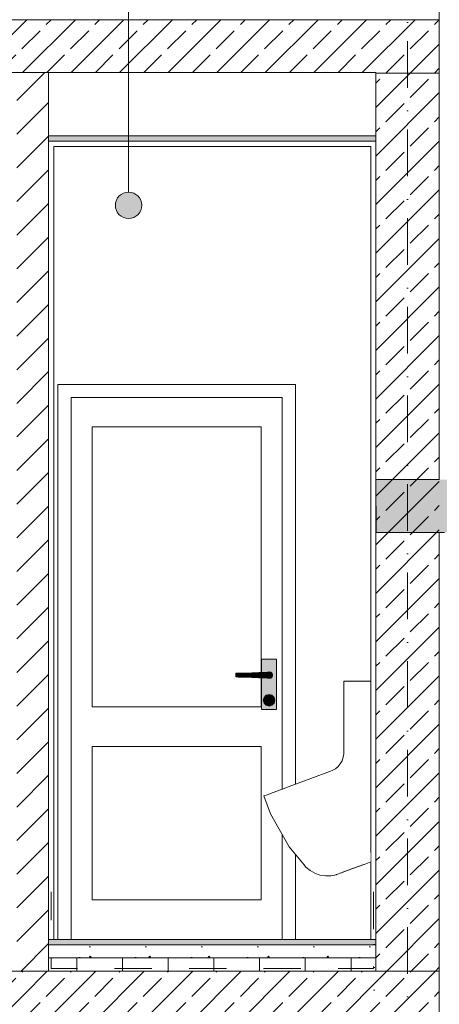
# Model space of a CAD drawing. Header units: millimetres. Extents: x -101298 to -58298, y 45839 to 66839.
# Tile 11 of 124: x -88118 to -86528, y 53424 to 57149. Entities that reach past the tile are written whole.
import ezdxf

# ---------------------------------------------------------------- set-up
doc = ezdxf.new("R2010")
doc.units = ezdxf.units.MM
doc.header["$MEASUREMENT"] = 0
for name, pattern in [('Kropki i Kreski', [335.138881, 176.388884, -88.194442, 0, -70.555556]), ('Przerywana', [282.222223, 141.111112, -141.111112]), ('Wipeout_Contour', [1000, 0, -1000])]:
    doc.linetypes.add(name, pattern=pattern)
for name, color, linetype, lineweight in [('Nowe_Konstrukcja - Stropy_Nr_pióra__21', 7, 'Continuous', 20), ('Nowe_Konstrukcja - Stropy_Nr_pióra__3', 7, 'Continuous', 13), ('Nowe_Konstrukcja - Ściany zew_Nr_pióra__106', 252, 'Continuous', 13), ('Nowe_Konstrukcja - Ściany zew_Nr_pióra__18', 9, 'Continuous', 15), ('Nowe_Konstrukcja - Ściany zew_Nr_pióra__19', 255, 'Continuous', 0), ('Nowe_Konstrukcja - Ściany zew_Nr_pióra__21', 7, 'Continuous', 20), ('Nowe_Konstrukcja - Ściany zew_Nr_pióra__3', 7, 'Continuous', 13), ('Nowe_Osie_Nr_pióra__4', 8, 'Continuous', 13), ('Nowe_Wnętrze - Umeblowanie_Nr_pióra__106', 252, 'Continuous', 13), ('Nowe_Wnętrze - Umeblowanie_Nr_pióra__18', 9, 'Continuous', 15), ('Nowe_Wnętrze - Umeblowanie_Nr_pióra__3', 7, 'Continuous', 13), ('Nowe_zagospodarowanie_Nr_pióra__21', 7, 'Continuous', 20)]:
    doc.layers.add(name, color=color, linetype=linetype, lineweight=lineweight)
for name, color, linetype, lineweight, true_color in [('Nowe_Konstrukcja - Stropy_Nr_pióra__23', 7, 'Continuous', 13, 0x858585), ('Nowe_Konstrukcja - Stropy_Nr_pióra__81', 7, 'Continuous', 13, 0x6a6a6a), ('Nowe_Konstrukcja - Ściany zew_Nr_pióra__102', 7, 'Continuous', 13, 0x3e3e3e), ('Nowe_Konstrukcja - Ściany zew_Nr_pióra__142', 7, 'Continuous', 0, 0xe8e8e8), ('Nowe_Konstrukcja - Ściany zew_Nr_pióra__23', 7, 'Continuous', 13, 0x858585), ('Nowe_Konstrukcja - Ściany zew_Nr_pióra__61', 7, 'Continuous', 18, 0x6a6a6a), ('Nowe_Konstrukcja - Ściany zew_Nr_pióra__62', 7, 'Continuous', 18, 0xaaaaaa), ('Nowe_Wnętrze - Umeblowanie_Nr_pióra__142', 7, 'Continuous', 0, 0xe8e8e8), ('Nowe_Wnętrze - Umeblowanie_Nr_pióra__62', 7, 'Continuous', 18, 0xaaaaaa), ('Nowe_Wnętrze - Umeblowanie_Nr_pióra__75', 7, 'Continuous', 13, 0xaaaaaa)]:
    doc.layers.add(name, color=color, linetype=linetype, lineweight=lineweight, true_color=true_color)
doc.layers.add('Nowe_Wnętrze - Umeblowanie', color=7, linetype='Continuous')
doc.layers.add('Nowe_zagospodarowanie', color=7, linetype='Continuous')
pattern_1 = [(45, (0, 0), (-91.92388, 91.92388), []), (45, (-45.96, 45.96), (-91.92388, 91.92388), [97.5, -32.5])]

# ---------------------------------------------------------------- blocks, each defined once
blk = doc.blocks.new('Polilinia_9_1', base_point=(-87705, 56447))
at = {"layer": 'Nowe_zagospodarowanie', "linetype": 'Continuous', "lineweight": 0, "true_color": 0x000000}
blk.add_hatch(color=18, dxfattribs=at).paths.add_polyline_path([(-87755, 56447), (-87751.2, 56427.8), (-87740.4, 56411.6), (-87724.2, 56400.8), (-87705, 56397), (-87685.9, 56400.8), (-87669.7, 56411.6), (-87658.8, 56427.8), (-87655, 56447), (-87658.8, 56466.1), (-87669.7, 56482.3), (-87685.9, 56493.2), (-87705, 56497), (-87724.2, 56493.2), (-87740.4, 56482.3), (-87751.2, 56466.1)])
at = {"layer": 'Nowe_zagospodarowanie_Nr_pióra__21', "color": 7, "linetype": 'Continuous', "lineweight": 20, "flags": 128}
blk.add_lwpolyline([(-87705, 56497), (-87705, 57430.2), (-88205, 57430.2), (-88205, 57680.2), (-88205, 57730.2), (-87705, 57730.2), (-87705, 57430.2)], dxfattribs=at)
at = {"layer": 'Nowe_zagospodarowanie_Nr_pióra__21', "color": 7, "linetype": 'Continuous', "lineweight": 20}
blk.add_circle((-87705, 56447), 50, dxfattribs=at)

msp = doc.modelspace()

# ---------------------------------------------------------------- hatches: boundary and pattern name
at = {"layer": 'Nowe_Konstrukcja - Stropy_Nr_pióra__23', "linetype": 'Continuous', "lineweight": 13, "true_color": 0x858585}
h = msp.add_hatch(dxfattribs=at)
h.set_pattern_fill('Beton_zbrojony_0001', color=252, style=0, pattern_type=2)
h.set_pattern_definition(pattern_1)
h.paths.add_polyline_path([(-96667.8, 56749.1), (-96427.8, 56749.1), (-96427.8, 56949.4), (-86767.8, 56949.4), (-86767.8, 56947.1), (-86527.8, 56947.1), (-86527.8, 57149.4), (-96667.8, 57149.4)])
at = {"layer": 'Nowe_Konstrukcja - Stropy_Nr_pióra__23', "linetype": 'Continuous', "lineweight": 0, "true_color": 0xe0e0e0}
for points in [[(-86767.4, 56709.4), (-88007.4, 56709.4), (-88007.4, 56689.4), (-86767.4, 56689.4)], [(-86767.8, 53669.4), (-88007.8, 53669.4), (-88007.8, 53649.4), (-86767.8, 53649.4)]]:
    msp.add_hatch(color=254, dxfattribs=at).paths.add_polyline_path(points)
at = {"layer": 'Nowe_Konstrukcja - Stropy_Nr_pióra__23', "linetype": 'Continuous', "lineweight": 13, "true_color": 0x858585}
h = msp.add_hatch(dxfattribs=at)
h.set_pattern_fill('Beton_zbrojony_0001', color=252, style=0, pattern_type=2)
h.set_pattern_definition(pattern_1)
h.paths.add_polyline_path([(-86768.2, 55409.2), (-86767.6, 55209.4), (-86527.8, 55209.4), (-86507.8, 55209.4), (-86487.3, 55209.4), (-85251.4, 55209.4), (-82737.9, 53740.5), (-82677.3, 53705), (-82619.3, 53671.2), (-82618.7, 53670.8), (-82617.4, 53670), (-82616, 53669.2), (-82615.4, 53668.9), (-82551.2, 53631.4), (-82397.3, 53541.4), (-82271.2, 53467.7), (-82117.3, 53377.8), (-82110.8, 53374), (-82103, 53369.4), (-82095.9, 53369.4), (-82088.3, 53369.4), (-82088.3, 53349.4), (-70567.8, 53349.4), (-70567.8, 53149.5), (-70327.8, 53149.5), (-70327.8, 53549.4), (-70327.8, 54569.4), (-70567.8, 54569.4), (-70567.8, 53549.4), (-82088.3, 53549.4), (-82088.3, 53599.4), (-82088.3, 53649.4), (-82088.3, 53669.4), (-82117.3, 53669.4), (-82117.3, 53773), (-82222.2, 53773), (-82397.3, 53773), (-82397.3, 53936.7), (-82677.3, 53936.7), (-82677.3, 53996.7), (-82677.3, 54100.3), (-82957.3, 54100.3), (-82957.3, 54264), (-83237.3, 54264), (-83237.3, 54324), (-83237.3, 54427.6), (-83517.3, 54427.6), (-83517.3, 54487.6), (-83517.3, 54591.2), (-83797.3, 54591.2), (-83797.3, 54651.2), (-83797.3, 54754.9), (-84077.3, 54754.9), (-84077.3, 54814.9), (-84077.3, 54918.5), (-84357.3, 54918.5), (-84357.3, 54978.5), (-84357.3, 55082.1), (-84637.3, 55082.1), (-84637.3, 55142.1), (-84637.3, 55245.8), (-84917.3, 55245.8), (-84917.3, 55305.8), (-84917.3, 55409.4), (-84999.7, 55409.4), (-86507.8, 55409.4), (-86527.4, 55409.4)])
h = msp.add_hatch(dxfattribs=at)
h.set_pattern_fill('Beton_lekki_0001', color=252, style=0, pattern_type=2)
h.set_pattern_definition([(0, (0, 0), (0, 389.7114), [24.375, -200.625]), (0, (112.5, 194.86), (0, 389.7114), [24.375, -200.625]), (60, (0, 0), (-337.5, 194.8557), [24.375, -200.625]), (60, (225, 0), (-337.5, 194.8557), [24.375, -200.625]), (120, (24.37, 0), (337.5, 194.8557), [24.375, -200.625]), (120, (249.38, 0), (337.5, 194.8557), [24.375, -200.625]), (0, (0, 37.5), (0, 75), [0, -75, 0, -112.5]), (45, (37.5, 37.5), (-53.03301, 53.03301), [0, -56.25, 0, -93.75])])
h.paths.add_polyline_path([(-86767.8, 53649.4), (-88007.8, 53649.4), (-88007.8, 53599.4), (-86767.8, 53599.4)])
h = msp.add_hatch(dxfattribs=at)
h.set_pattern_fill('Styropian_0001', color=252, style=0, pattern_type=2)
h.set_pattern_definition([(90, (0, 0), (-173.20508, 0), [100, -200]), (90, (-86.6, 150), (-173.20508, 0), [100, -200]), (150, (-4e-14, 100), (86.60254, 150), [100, -200]), (150, (-173.2, 100), (86.60254, 150), [100, -200]), (210, (0, 0), (-86.60254, 150), [100, -200]), (210, (-173.2, -7e-14), (-86.60254, 150), [100, -200])])
h.paths.add_polyline_path([(-86767.8, 53599.4), (-88007.8, 53599.4), (-88007.8, 53549.4), (-86767.8, 53549.4)])
h = msp.add_hatch(dxfattribs=at)
h.set_pattern_fill('Beton_zbrojony_0001', color=252, style=0, pattern_type=2)
h.set_pattern_definition(pattern_1)
h.paths.add_polyline_path([(-96667.8, 53299.4), (-96427.8, 53299.4), (-96427.8, 53349.4), (-86767.8, 53349.4), (-86527.8, 53349.4), (-86527.8, 53549.4), (-96667.8, 53549.4), (-96667.8, 53349.4)])
at = {"layer": 'Nowe_Konstrukcja - Ściany zew_Nr_pióra__102', "linetype": 'Continuous', "lineweight": 13, "true_color": 0x3e3e3e}
for points in [[(-87179.4, 54680.7), (-87180.6, 54679.4), (-87179.3, 54679.4), (-87178.9, 54679.8)], [(-87179.3, 54659.4), (-87180.6, 54659.4), (-87179.4, 54658.1), (-87178.9, 54659)], [(-87172.9, 54657.4), (-87178.9, 54659), (-87179.4, 54658.1), (-87172.9, 54656.4)], [(-87166.9, 54659), (-87172.9, 54657.4), (-87172.9, 54656.4), (-87166.4, 54658.1)], [(-87162.5, 54663.4), (-87166.9, 54659), (-87166.4, 54658.1), (-87161.6, 54662.9)], [(-87179.9, 54583.4), (-87179, 54586.9), (-87179.8, 54587.4), (-87180.9, 54583.4)], [(-87179, 54579.9), (-87179.9, 54583.4), (-87180.9, 54583.4), (-87179.8, 54579.4)], [(-87176.4, 54577.3), (-87179, 54579.9), (-87179.8, 54579.4), (-87176.9, 54576.5)], [(-87166.8, 54579.9), (-87169.4, 54577.3), (-87168.9, 54576.5), (-87166, 54579.4)], [(-87172.9, 54576.4), (-87176.4, 54577.3), (-87176.9, 54576.5), (-87172.9, 54575.4)], [(-87169.4, 54577.3), (-87172.9, 54576.4), (-87172.9, 54575.4), (-87168.9, 54576.5)]]:
    msp.add_hatch(color=250, dxfattribs=at).paths.add_polyline_path(points)
at = {"layer": 'Nowe_Konstrukcja - Ściany zew_Nr_pióra__106', "linetype": 'Continuous', "lineweight": 13}
for points in [[(-87169.4, 54589.5), (-87166.8, 54586.9), (-87166, 54587.4), (-87168.9, 54590.3)], [(-87190.2, 54564.4), (-87192.9, 54574.4), (-87194.9, 54574.4), (-87191.9, 54563.4)], [(-87182.9, 54557.1), (-87190.2, 54564.4), (-87191.9, 54563.4), (-87183.9, 54555.3)], [(-87172.9, 54554.4), (-87182.9, 54557.1), (-87183.9, 54555.3), (-87172.9, 54552.4)], [(-87162.9, 54557.1), (-87172.9, 54554.4), (-87172.9, 54552.4), (-87161.9, 54555.3)]]:
    msp.add_hatch(color=252, dxfattribs=at).paths.add_polyline_path(points)
at = {"layer": 'Nowe_Konstrukcja - Ściany zew_Nr_pióra__142', "linetype": 'Continuous', "lineweight": 0, "true_color": 0xe8e8e8}
msp.add_hatch(color=254, dxfattribs=at).paths.add_polyline_path([(-87155.6, 54584.4), (-87152.9, 54574.4), (-87150.9, 54574.4), (-87153.8, 54585.4)])
at = {"layer": 'Nowe_Konstrukcja - Ściany zew_Nr_pióra__18', "linetype": 'Continuous', "lineweight": 15}
h = msp.add_hatch(color=9, dxfattribs=at)
h.paths.add_polyline_path([(-87201.4, 54539.4), (-87144.4, 54539.4), (-87144.4, 54729.4), (-87201.4, 54729.4), (-87201.4, 54679.3), (-87197.9, 54679.4), (-87180.6, 54679.4), (-87179.4, 54680.7), (-87172.9, 54682.4), (-87166.4, 54680.7), (-87161.6, 54675.9), (-87159.9, 54669.4), (-87161.6, 54662.9), (-87166.4, 54658.1), (-87172.9, 54656.4), (-87179.4, 54658.1), (-87180.6, 54659.4), (-87197.9, 54659.4), (-87201.4, 54659.5)])
h.paths.add_polyline_path([(-87191.9, 54563.4), (-87194.9, 54574.4), (-87191.9, 54585.4), (-87183.9, 54593.5), (-87172.9, 54596.4), (-87161.9, 54593.5), (-87153.8, 54585.4), (-87150.9, 54574.4), (-87153.8, 54563.4), (-87161.9, 54555.3), (-87172.9, 54552.4), (-87183.9, 54555.3)], flags=0)
for points in [[(-87238, 54678.2), (-87264.4, 54677.4), (-87264.4, 54661.4), (-87238, 54660.6)], [(-87211.3, 54679), (-87238, 54678.2), (-87238, 54660.6), (-87211.3, 54659.8)], [(-87197.9, 54679.4), (-87211.3, 54679), (-87211.3, 54659.8), (-87197.9, 54659.4)], [(-87172.9, 54659.4), (-87167.9, 54660.7), (-87164.2, 54664.4), (-87162.9, 54669.4), (-87164.2, 54674.4), (-87167.9, 54678.1), (-87172.9, 54679.4), (-87197.9, 54679.4), (-87197.9, 54659.4)], [(-87152.9, 54574.4), (-87155.6, 54564.4), (-87153.8, 54563.4), (-87150.9, 54574.4)]]:
    msp.add_hatch(color=9, dxfattribs=at).paths.add_polyline_path(points)
h = msp.add_hatch(color=9, dxfattribs=at)
h.paths.add_polyline_path([(-87192.9, 54574.4), (-87190.2, 54564.4), (-87182.9, 54557.1), (-87172.9, 54554.4), (-87162.9, 54557.1), (-87155.6, 54564.4), (-87152.9, 54574.4), (-87155.6, 54584.4), (-87162.9, 54591.7), (-87172.9, 54594.4), (-87182.9, 54591.7), (-87190.2, 54584.4)])
h.paths.add_polyline_path([(-87180.9, 54583.4), (-87179.8, 54587.4), (-87176.9, 54590.3), (-87172.9, 54591.4), (-87168.9, 54590.3), (-87166, 54587.4), (-87164.9, 54583.4), (-87166, 54579.4), (-87168.9, 54576.5), (-87172.9, 54575.4), (-87176.9, 54576.5), (-87179.8, 54579.4)], flags=0)
at = {"layer": 'Nowe_Konstrukcja - Ściany zew_Nr_pióra__19', "linetype": 'Continuous', "lineweight": 0}
for points in [[(-87172.9, 54594.4), (-87162.9, 54591.7), (-87161.9, 54593.5), (-87172.9, 54596.4)], [(-87162.9, 54591.7), (-87155.6, 54584.4), (-87153.8, 54585.4), (-87161.9, 54593.5)]]:
    msp.add_hatch(color=255, dxfattribs=at).paths.add_polyline_path(points)
at = {"layer": 'Nowe_Konstrukcja - Ściany zew_Nr_pióra__23', "linetype": 'Continuous', "lineweight": 13, "true_color": 0x858585}
h = msp.add_hatch(dxfattribs=at)
h.set_pattern_fill('Bloczki_ceramiczne_0001', color=252, style=0, pattern_type=2)
h.set_pattern_definition([(45, (0, 0), (-63.63961, 63.63961), [])])
h.paths.add_polyline_path([(-88007.8, 56949.4), (-88127.8, 56949.4), (-88127.8, 53549.3), (-88007.8, 53549.3)])
h = msp.add_hatch(dxfattribs=at)
h.set_pattern_fill('Beton_zbrojony_0001', color=252, style=0, pattern_type=2)
h.set_pattern_definition(pattern_1)
h.paths.add_polyline_path([(-86527.8, 56949.4), (-86767.8, 56949.4), (-86767.8, 53549.4), (-86527.8, 53549.4)])
for points in [[(-87172.9, 54681.4), (-87166.9, 54679.8), (-87166.4, 54680.7), (-87172.9, 54682.4)], [(-87166.9, 54679.8), (-87162.5, 54675.4), (-87161.6, 54675.9), (-87166.4, 54680.7)], [(-87172.9, 54590.4), (-87169.4, 54589.5), (-87168.9, 54590.3), (-87172.9, 54591.4)], [(-87155.6, 54564.4), (-87162.9, 54557.1), (-87161.9, 54555.3), (-87153.8, 54563.4)]]:
    msp.add_hatch(color=252, dxfattribs=at).paths.add_polyline_path(points)
h = msp.add_hatch(dxfattribs=at)
h.set_pattern_fill('Tynk_0001', color=252, style=0, pattern_type=2)
h.set_pattern_definition([(0, (0, 0), (0, 86.60254), [0, -50]), (0, (25, 43.3), (0, 86.60254), [0, -50])])
h.paths.add_polyline_path([(-86767.8, 53669.4), (-86787.8, 53669.4), (-86787.8, 50569.4), (-86767.8, 50569.4)])
at = {"layer": 'Nowe_Konstrukcja - Ściany zew_Nr_pióra__61', "linetype": 'Continuous', "lineweight": 18, "true_color": 0x6a6a6a}
for points in [[(-87178.9, 54679.8), (-87172.9, 54681.4), (-87172.9, 54682.4), (-87179.4, 54680.7)], [(-87179.3, 54659.4), (-87178.9, 54659), (-87172.9, 54657.4), (-87166.9, 54659), (-87162.5, 54663.4), (-87160.9, 54669.4), (-87162.5, 54675.4), (-87166.9, 54679.8), (-87172.9, 54681.4), (-87178.9, 54679.8), (-87179.3, 54679.4), (-87172.9, 54679.4), (-87167.9, 54678.1), (-87164.2, 54674.4), (-87162.9, 54669.4), (-87164.2, 54664.4), (-87167.9, 54660.7), (-87172.9, 54659.4)], [(-87160.9, 54669.4), (-87162.5, 54663.4), (-87161.6, 54662.9), (-87159.9, 54669.4)], [(-87179.9, 54583.4), (-87179, 54579.9), (-87176.4, 54577.3), (-87172.9, 54576.4), (-87169.4, 54577.3), (-87166.8, 54579.9), (-87165.9, 54583.4), (-87166.8, 54586.9), (-87169.4, 54589.5), (-87172.9, 54590.4), (-87176.4, 54589.5), (-87179, 54586.9)], [(-87179, 54586.9), (-87176.4, 54589.5), (-87176.9, 54590.3), (-87179.8, 54587.4)], [(-87165.9, 54583.4), (-87166.8, 54579.9), (-87166, 54579.4), (-87164.9, 54583.4)]]:
    msp.add_hatch(color=251, dxfattribs=at).paths.add_polyline_path(points)
at = {"layer": 'Nowe_Konstrukcja - Ściany zew_Nr_pióra__62', "linetype": 'Continuous', "lineweight": 18, "true_color": 0xaaaaaa}
for points in [[(-87290.3, 54676.7), (-87298.4, 54676.4), (-87298.4, 54662.4), (-87290.3, 54662.1)], [(-87264.4, 54677.4), (-87290.3, 54676.7), (-87290.3, 54662.1), (-87264.4, 54661.4)], [(-87190.2, 54584.4), (-87182.9, 54591.7), (-87183.9, 54593.5), (-87191.9, 54585.4)]]:
    msp.add_hatch(color=253, dxfattribs=at).paths.add_polyline_path(points)
at = {"layer": 'Nowe_Wnętrze - Umeblowanie_Nr_pióra__106', "linetype": 'Continuous', "lineweight": 13}
for points in [[(-87086.3, 54251.6), (-87125.7, 54237.1), (-87125.7, 54237), (-87086.3, 54251.5)], [(-87086.3, 54251.6), (-87086.3, 54251.5)], [(-87086.3, 54251.5), (-87062.6, 54185.6), (-87086.3, 54251.5)], [(-87157.9, 54225.2), (-87157.8, 54225.1), (-87125.7, 54237), (-87125.7, 54237.1)], [(-87062.6, 54185.6), (-87062, 54183.9), (-87007.3, 54058.6), (-87017.6, 54082.1), (-87062, 54183.9)], [(-86969.3, 53985.3), (-86965.8, 53978.6), (-86965.5, 53978), (-86965.8, 53978.6), (-86969.3, 53985.3)]]:
    msp.add_hatch(color=252, dxfattribs=at).paths.add_polyline_path(points)
at = {"layer": 'Nowe_Wnętrze - Umeblowanie_Nr_pióra__142', "linetype": 'Continuous', "lineweight": 0, "true_color": 0xe8e8e8}
msp.add_hatch(color=254, dxfattribs=at).paths.add_polyline_path([(-86787.8, 54646.2), (-86889.4, 54646.2), (-86889.4, 54643.8), (-86787.8, 54643.8)])
at = {"layer": 'Nowe_Wnętrze - Umeblowanie_Nr_pióra__18', "linetype": 'Continuous', "lineweight": 15}
for points in [[(-87014.4, 54278.2), (-87014.3, 54278.1), (-86939.4, 54305.8), (-86939.5, 54305.8)], [(-87180.6, 54216.8), (-87180.5, 54216.8), (-87157.8, 54225.1), (-87157.9, 54225.2)], [(-86950.6, 53953.7), (-86943.5, 53944.7)], [(-86863.6, 53937.9), (-86858.7, 53936.3), (-86812.9, 53953.2), (-86814, 53956.2)], [(-86787.8, 53965.9), (-86814, 53956.2), (-86812.9, 53953.2), (-86787.8, 53962.5)], [(-86943.5, 53944.7), (-86940.9, 53941.4), (-86938.5, 53939), (-86938.4, 53939), (-86940.9, 53941.4), (-86943.5, 53944.7)], [(-86911.2, 53920.3), (-86902.7, 53920), (-86858.7, 53936.3), (-86863.6, 53937.9)]]:
    msp.add_hatch(color=9, dxfattribs=at).paths.add_polyline_path(points)
at = {"layer": 'Nowe_Wnętrze - Umeblowanie_Nr_pióra__62', "linetype": 'Continuous', "lineweight": 18, "true_color": 0xaaaaaa}
for points in [[(-87086.3, 54251.6), (-87086.3, 54251.5), (-87014.3, 54278.1), (-87014.4, 54278.2)], [(-86965.5, 53978), (-86961.1, 53969.9), (-86957.9, 53964.9), (-86961.1, 53969.9)], [(-86957.9, 53964.9), (-86951.2, 53954.4), (-86950.6, 53953.7), (-86951.2, 53954.4), (-86957.9, 53964.9)]]:
    msp.add_hatch(color=253, dxfattribs=at).paths.add_polyline_path(points)

# ---------------------------------------------------------------- linework, layer by layer
at = {"layer": 'Nowe_Konstrukcja - Stropy_Nr_pióra__21', "color": 7, "linetype": 'Continuous', "lineweight": 20}
for p, q in [((-86527.8, 57149.4), (-86527.8, 57199.4)), ((-86527.8, 56949.4), (-86527.8, 57149.4)), ((-86527.8, 56809.4), (-86527.8, 56949.4)), ((-86527.8, 56789.4), (-86527.8, 56809.4)), ((-86527.8, 56769.4), (-86527.8, 56789.4)), ((-86527.8, 53649.4), (-86527.8, 53669.4)), ((-86527.8, 53599.4), (-86527.8, 53649.4)), ((-86527.8, 53549.4), (-86527.8, 53599.4)), ((-86527.8, 53349.4), (-86527.8, 53549.4))]:
    msp.add_line(p, q, dxfattribs=at)
at = {"layer": 'Nowe_Konstrukcja - Stropy_Nr_pióra__21', "color": 7, "linetype": 'Continuous', "lineweight": 20, "flags": 128}
for points in [[(-96667.8, 56749.1), (-96427.8, 56749.1), (-96427.8, 56949.4), (-86767.8, 56949.4), (-86767.8, 56947.1), (-86527.8, 56947.1), (-86527.8, 57149.4), (-96667.8, 57149.4)], [(-96667.8, 53299.4), (-96427.8, 53299.4), (-96427.8, 53349.4), (-86767.8, 53349.4), (-86527.8, 53349.4), (-86527.8, 53549.4), (-96667.8, 53549.4), (-96667.8, 53349.4)]]:
    msp.add_lwpolyline(points, close=True, dxfattribs=at)
msp.add_lwpolyline([(-86527.4, 55409.4), (-86768.2, 55409.2), (-86767.6, 55209.4), (-86527.8, 55209.4), (-86507.8, 55209.4)], dxfattribs=at)
at = {"layer": 'Nowe_Konstrukcja - Stropy_Nr_pióra__3', "color": 7, "linetype": 'Continuous', "lineweight": 13}
for p, q in [((-88007.8, 56949.4), (-86767.8, 56949.4)), ((-88007.4, 56709.4), (-86767.4, 56709.4)), ((-88007.4, 56709.4), (-86767.4, 56709.4)), ((-88007.4, 56689.4), (-86767.4, 56689.4)), ((-88007.4, 56689.4), (-86767.4, 56689.4)), ((-88007.8, 53649.4), (-86767.8, 53649.4)), ((-88007.8, 53649.4), (-86767.8, 53649.4)), ((-88007.8, 53599.4), (-86767.8, 53599.4)), ((-88007.8, 53599.4), (-86767.8, 53599.4))]:
    msp.add_line(p, q, dxfattribs=at)
at = {"layer": 'Nowe_Konstrukcja - Stropy_Nr_pióra__81', "color": 251, "linetype": 'Continuous', "lineweight": 13, "true_color": 0x6a6a6a}
msp.add_line((-87310.3, 57149.4), (-86527.8, 57149.4), dxfattribs=at)
msp.add_line((-87310.3, 57149.4), (-86527.8, 57149.4), dxfattribs=at)
at = {"layer": 'Nowe_Konstrukcja - Ściany zew_Nr_pióra__21', "color": 7, "linetype": 'Continuous', "lineweight": 20}
for p, q in [((-86767.8, 53669.4), (-86767.8, 56949.4)), ((-86527.8, 55409.4), (-86527.8, 56769.4)), ((-86527.8, 53669.4), (-86527.8, 55209.4))]:
    msp.add_line(p, q, dxfattribs=at)
at = {"layer": 'Nowe_Konstrukcja - Ściany zew_Nr_pióra__21', "color": 7, "linetype": 'Przerywana', "lineweight": 20, "flags": 128}
msp.add_lwpolyline([(-86777.8, 53849.3), (-86777.8, 53559.4), (-87997.8, 53559.3), (-87997.8, 53849.3)], dxfattribs=at)
at = {"layer": 'Nowe_Konstrukcja - Ściany zew_Nr_pióra__3', "color": 7, "linetype": 'Continuous', "lineweight": 13}
for p, q in [((-88007.8, 53549.3), (-88007.8, 56949.4)), ((-88007.8, 53669.4), (-88007.8, 56949.4)), ((-86787.8, 56949.4), (-86767.8, 56949.4)), ((-86527.8, 55495.1), (-86527.8, 56949.4)), ((-86527.8, 55495.1), (-86527.8, 56949.4)), ((-86767.8, 53669.4), (-86767.8, 56769.4)), ((-86767.8, 53669.4), (-86767.8, 56769.4)), ((-86527.8, 55409.4), (-86527.8, 56769.4)), ((-87987.8, 53669.4), (-87987.8, 56669.4)), ((-87987.8, 56669.4), (-86787.4, 56669.4)), ((-86787.8, 53669.4), (-86787.8, 56669.4)), ((-87972.9, 55769.4), (-87972.9, 53669.4)), ((-87072.9, 55769.4), (-87972.9, 55769.4)), ((-87072.9, 54256.6), (-87072.9, 55769.4)), ((-87922.9, 55719.4), (-87922.9, 53669.4)), ((-87122.9, 55719.4), (-87922.9, 55719.4)), ((-87122.9, 54238.1), (-87122.9, 55719.4)), ((-87842.9, 55609.4), (-87202.9, 55609.4)), ((-87842.9, 54549.4), (-87842.9, 55609.4)), ((-87202.9, 55609.4), (-87202.9, 54679.3)), ((-86527.8, 53549.4), (-86527.8, 55209.4)), ((-86527.8, 53669.4), (-86527.8, 55209.4)), ((-86527.8, 53669.4), (-86527.8, 55209.4)), ((-87144.4, 54729.4), (-87201.4, 54729.4)), ((-87201.4, 54729.4), (-87201.4, 54679.3)), ((-87144.4, 54539.4), (-87144.4, 54729.4)), ((-87290.3, 54676.7), (-87298.4, 54676.4)), ((-87298.4, 54676.4), (-87298.4, 54662.4)), ((-87298.4, 54662.4), (-87290.3, 54662.1)), ((-87264.4, 54677.4), (-87290.3, 54676.7)), ((-87290.3, 54662.1), (-87264.4, 54661.4)), ((-87238, 54678.2), (-87264.4, 54677.4)), ((-87264.4, 54661.4), (-87238, 54660.6)), ((-87211.3, 54679), (-87238, 54678.2)), ((-87238, 54660.6), (-87211.3, 54659.8)), ((-87197.9, 54679.4), (-87211.3, 54679)), ((-87211.3, 54659.8), (-87197.9, 54659.4)), ((-87202.9, 54659.5), (-87202.9, 54549.4)), ((-87201.4, 54659.5), (-87201.4, 54539.4)), ((-87172.9, 54679.4), (-87197.9, 54679.4)), ((-87197.9, 54659.4), (-87172.9, 54659.4)), ((-87179.4, 54680.7), (-87180.6, 54679.4)), ((-87180.6, 54659.4), (-87179.4, 54658.1)), ((-87172.9, 54682.4), (-87179.4, 54680.7)), ((-87179.4, 54658.1), (-87172.9, 54656.4)), ((-87178.9, 54679.8), (-87179.3, 54679.4)), ((-87179.3, 54659.4), (-87178.9, 54659)), ((-87172.9, 54681.4), (-87178.9, 54679.8)), ((-87178.9, 54659), (-87172.9, 54657.4)), ((-87166.4, 54680.7), (-87172.9, 54682.4)), ((-87166.9, 54679.8), (-87172.9, 54681.4)), ((-87167.9, 54678.1), (-87172.9, 54679.4)), ((-87172.9, 54659.4), (-87167.9, 54660.7)), ((-87172.9, 54657.4), (-87166.9, 54659)), ((-87172.9, 54656.4), (-87166.4, 54658.1)), ((-87164.2, 54674.4), (-87167.9, 54678.1)), ((-87167.9, 54660.7), (-87164.2, 54664.4)), ((-87162.5, 54675.4), (-87166.9, 54679.8)), ((-87166.9, 54659), (-87162.5, 54663.4)), ((-87161.6, 54675.9), (-87166.4, 54680.7)), ((-87166.4, 54658.1), (-87161.6, 54662.9)), ((-87162.9, 54669.4), (-87164.2, 54674.4)), ((-87164.2, 54664.4), (-87162.9, 54669.4)), ((-87160.9, 54669.4), (-87162.5, 54675.4)), ((-87162.5, 54663.4), (-87160.9, 54669.4)), ((-87159.9, 54669.4), (-87161.6, 54675.9)), ((-87161.6, 54662.9), (-87159.9, 54669.4)), ((-87191.9, 54585.4), (-87194.9, 54574.4)), ((-87190.2, 54584.4), (-87192.9, 54574.4)), ((-87183.9, 54593.5), (-87191.9, 54585.4)), ((-87182.9, 54591.7), (-87190.2, 54584.4)), ((-87172.9, 54596.4), (-87183.9, 54593.5)), ((-87172.9, 54594.4), (-87182.9, 54591.7)), ((-87179.8, 54587.4), (-87180.9, 54583.4)), ((-87180.9, 54583.4), (-87179.8, 54579.4)), ((-87179, 54586.9), (-87179.9, 54583.4)), ((-87179.9, 54583.4), (-87179, 54579.9)), ((-87176.9, 54590.3), (-87179.8, 54587.4)), ((-87179.8, 54579.4), (-87176.9, 54576.5)), ((-87176.4, 54589.5), (-87179, 54586.9)), ((-87179, 54579.9), (-87176.4, 54577.3)), ((-87172.9, 54591.4), (-87176.9, 54590.3)), ((-87172.9, 54590.4), (-87176.4, 54589.5)), ((-87161.9, 54593.5), (-87172.9, 54596.4)), ((-87162.9, 54591.7), (-87172.9, 54594.4)), ((-87168.9, 54590.3), (-87172.9, 54591.4)), ((-87169.4, 54589.5), (-87172.9, 54590.4)), ((-87166.8, 54586.9), (-87169.4, 54589.5)), ((-87169.4, 54577.3), (-87166.8, 54579.9)), ((-87166, 54587.4), (-87168.9, 54590.3)), ((-87168.9, 54576.5), (-87166, 54579.4)), ((-87165.9, 54583.4), (-87166.8, 54586.9)), ((-87166.8, 54579.9), (-87165.9, 54583.4)), ((-87164.9, 54583.4), (-87166, 54587.4)), ((-87166, 54579.4), (-87164.9, 54583.4)), ((-87155.6, 54584.4), (-87162.9, 54591.7)), ((-87153.8, 54585.4), (-87161.9, 54593.5)), ((-87152.9, 54574.4), (-87155.6, 54584.4)), ((-87150.9, 54574.4), (-87153.8, 54585.4)), ((-87202.9, 54549.4), (-87842.9, 54549.4)), ((-87194.9, 54574.4), (-87191.9, 54563.4)), ((-87192.9, 54574.4), (-87190.2, 54564.4)), ((-87191.9, 54563.4), (-87183.9, 54555.3)), ((-87190.2, 54564.4), (-87182.9, 54557.1)), ((-87183.9, 54555.3), (-87172.9, 54552.4)), ((-87182.9, 54557.1), (-87172.9, 54554.4)), ((-87176.9, 54576.5), (-87172.9, 54575.4)), ((-87176.4, 54577.3), (-87172.9, 54576.4)), ((-87172.9, 54576.4), (-87169.4, 54577.3)), ((-87172.9, 54575.4), (-87168.9, 54576.5)), ((-87172.9, 54554.4), (-87162.9, 54557.1)), ((-87172.9, 54552.4), (-87161.9, 54555.3)), ((-87162.9, 54557.1), (-87155.6, 54564.4)), ((-87161.9, 54555.3), (-87153.8, 54563.4)), ((-87155.6, 54564.4), (-87152.9, 54574.4)), ((-87153.8, 54563.4), (-87150.9, 54574.4)), ((-87201.4, 54539.4), (-87144.4, 54539.4)), ((-87842.9, 54399.4), (-87202.9, 54399.4)), ((-87842.9, 53819.4), (-87842.9, 54399.4)), ((-87202.9, 54399.4), (-87202.9, 53819.4)), ((-87122.9, 53669.4), (-87122.9, 54065.2)), ((-87072.9, 53669.4), (-87072.9, 53990.4)), ((-87202.9, 53819.4), (-87842.9, 53819.4)), ((-88007.8, 53669.4), (-86767.8, 53669.4)), ((-86767.8, 53549.4), (-86767.8, 53669.4)), ((-86527.8, 53189.4), (-86527.8, 53669.4)), ((-86527.8, 51887.2), (-86527.8, 53669.4))]:
    msp.add_line(p, q, dxfattribs=at)
at = {"layer": 'Nowe_Osie_Nr_pióra__4', "color": 8, "linetype": 'Kropki i Kreski', "lineweight": 13}
msp.add_line((-86647.8, 65114.3), (-86647.8, 49698), dxfattribs=at)
at = {"layer": 'Nowe_Wnętrze - Umeblowanie_Nr_pióra__3', "color": 7, "linetype": 'Continuous', "lineweight": 13}
for p, q in [((-86889.4, 54646.2), (-86889.4, 54643.8)), ((-86787.8, 54646.2), (-86889.4, 54646.2)), ((-86889.4, 54643.8), (-86889.4, 54639.2)), ((-86889.4, 54639.2), (-86889.4, 54632.5)), ((-86889.4, 54632.5), (-86889.4, 54623.8)), ((-86889.4, 54623.8), (-86889.4, 54613.4)), ((-86889.4, 54613.4), (-86889.4, 54601.7)), ((-86889.4, 54601.7), (-86889.4, 54589)), ((-86889.4, 54589), (-86889.4, 54575.7)), ((-86889.4, 54575.7), (-86889.4, 54568.9)), ((-86889.4, 54568.9), (-86889.4, 54378.5)), ((-86896.3, 54345.7), (-86891.7, 54358.4)), ((-86891.7, 54358.4), (-86889.4, 54371.7)), ((-86889.4, 54371.7), (-86889.4, 54378.5)), ((-86921.7, 54314.9), (-86911.5, 54323.6)), ((-86911.5, 54323.6), (-86902.9, 54334)), ((-86902.9, 54334), (-86896.3, 54345.7)), ((-86939.5, 54305.8), (-87014.4, 54278.2)), ((-86939.5, 54305.9), (-86933.3, 54308.2)), ((-86933.3, 54308.2), (-86921.7, 54314.9)), ((-87086.3, 54251.6), (-87125.7, 54237.1)), ((-87014.4, 54278.2), (-87086.3, 54251.6)), ((-87086.3, 54251.6), (-87086.3, 54251.6)), ((-87180.6, 54216.8), (-87192.3, 54212.5)), ((-87192.3, 54212.5), (-87192.3, 54212.4)), ((-87192.3, 54212.4), (-87168, 54144.7)), ((-87157.9, 54225.2), (-87180.6, 54216.8)), ((-87125.7, 54237.1), (-87157.9, 54225.2)), ((-87168, 54144.7), (-87097.1, 54019.7)), ((-87097.1, 54019.7), (-87040.4, 53951.1)), ((-87040.4, 53951.1), (-87033.6, 53943.2)), ((-86812.9, 53953.2), (-86858.7, 53936.3)), ((-86787.8, 53962.5), (-86812.9, 53953.2)), ((-87033.6, 53943.2), (-87017.5, 53929.9)), ((-87017.5, 53929.9), (-86999.4, 53919.8)), ((-86999.4, 53919.8), (-86979.9, 53913)), ((-86979.9, 53913), (-86959.6, 53909.7)), ((-86959.6, 53909.7), (-86939, 53910.1)), ((-86939, 53910.1), (-86918.8, 53914.1)), ((-86917, 53914.8), (-86918.8, 53914.1)), ((-86913.6, 53916), (-86917, 53914.8)), ((-86908.7, 53917.8), (-86913.6, 53916)), ((-86902.7, 53920), (-86908.7, 53917.8)), ((-86858.7, 53936.3), (-86902.7, 53920))]:
    msp.add_line(p, q, dxfattribs=at)

# ---------------------------------------------------------------- block references
at = {"layer": 'Nowe_zagospodarowanie', "color": 7, "linetype": 'Continuous', "lineweight": 20}
msp.add_blockref('Polilinia_9_1', (-87705, 56447), dxfattribs=at)

# ---------------------------------------------------------------- next in the draw order: wipeouts: each hides what was drawn before it
at = {"color": 254, "linetype": 'Wipeout_Contour', "lineweight": 0, "ltscale": 408889.683761}
msp.add_wipeout([(-86787.8, 53997.9), (-86824.2, 53984.5), (-86819.7, 53972.1), (-86787.8, 53983.9)], dxfattribs=at).dxf.layer = 'Nowe_Wnętrze - Umeblowanie'

# ---------------------------------------------------------------- next in the draw order: wipeouts: each hides what was drawn before it
at = {"color": 254, "linetype": 'Wipeout_Contour', "lineweight": 0, "ltscale": 408858.338618}
msp.add_wipeout([(-86787.8, 53983.9), (-86819.7, 53972.1), (-86816.3, 53962.6), (-86787.8, 53973.1)], dxfattribs=at).dxf.layer = 'Nowe_Wnętrze - Umeblowanie'

# ---------------------------------------------------------------- next in the draw order: wipeouts: each hides what was drawn before it
at = {"color": 254, "linetype": 'Wipeout_Contour', "lineweight": 0, "ltscale": 408835.597995}
msp.add_wipeout([(-86787.8, 53973.1), (-86816.3, 53962.6), (-86814, 53956.2), (-86787.8, 53965.9)], dxfattribs=at).dxf.layer = 'Nowe_Wnętrze - Umeblowanie'

# ---------------------------------------------------------------- next in the draw order: wipeouts: each hides what was drawn before it
at = {"color": 254, "linetype": 'Wipeout_Contour', "lineweight": 0, "ltscale": 408822.153333}
msp.add_wipeout([(-86787.8, 53965.9), (-86814, 53956.2), (-86812.9, 53953.2), (-86787.8, 53962.5)], dxfattribs=at).dxf.layer = 'Nowe_Wnętrze - Umeblowanie'

# ---------------------------------------------------------------- next in the draw order: linework, layer by layer
at = {"layer": 'Nowe_Wnętrze - Umeblowanie_Nr_pióra__75', "color": 253, "linetype": 'Continuous', "lineweight": 13, "true_color": 0xaaaaaa}
msp.add_line((-86787.8, 53962.5), (-86812.9, 53953.2), dxfattribs=at)

doc.saveas('drawing.dxf')
